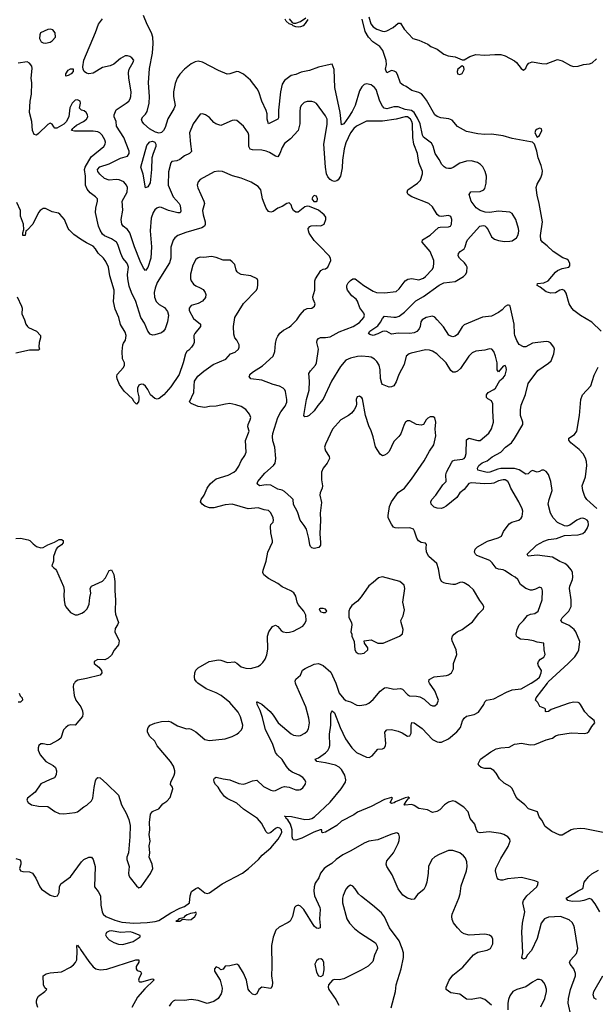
# Model space of a CAD drawing. Header units: inches. Extents: x 2057696 to 2160536, y 827480 to 1016834.
# Tile 253 of 256: x 2123523 to 2128581, y 927179 to 935824. Entities that reach past the tile are written whole.
import ezdxf

# ---------------------------------------------------------------- set-up
doc = ezdxf.new("R2010")
doc.units = ezdxf.units.IN
doc.header["$MEASUREMENT"] = 0
doc.layers.add('C1922', color=7, linetype='Continuous')
doc.layers.add('C1923', color=7, linetype='Continuous')

msp = doc.modelspace()

# ---------------------------------------------------------------- linework, layer by layer
at = {"layer": 'C1922', "color": 5}
for points, elevation in [([(2123490, 928459.5), (2123526, 928446), (2123534.4, 928430), (2123534, 928410), (2123523, 928370), (2123530, 928351.3), (2123550, 928344.9), (2123610, 928341.6), (2123634.8, 928330), (2123665.8, 928285.8), (2123701.6, 928210), (2123715.5, 928190), (2123790, 928137.8), (2123830, 928126.5), (2123855.6, 928130), (2123870, 928161), (2123873.5, 928210), (2123884.7, 928235.3), (2123970, 928298.4), (2124065.4, 928430), (2124086, 928450), (2124130, 928470.3), (2124154, 928470), (2124170.3, 928450.3), (2124187.2, 928390), (2124180.5, 928210), (2124213, 928170), (2124232.7, 928130), (2124235.6, 928050), (2124247.6, 927990), (2124257.4, 927970), (2124280.4, 927950), (2124358.2, 927918.2), (2124420.6, 927900.6), (2124527.3, 927892.7), (2124643.3, 927896.7), (2124714.7, 927905.3), (2124746.2, 927913.8), (2124850, 927982), (2124930, 928024), (2124970, 928037.3), (2125015.3, 928070), (2125021.2, 928130), (2125033.2, 928170), (2125070, 928196.3), (2125090, 928204), (2125150, 928157.6), (2125170, 928152), (2125190, 928156.5), (2125303.5, 928236.5), (2125479.8, 928330), (2125533.3, 928370), (2125621, 928450), (2125653.1, 928486.9), (2125730, 928553.4), (2125795.2, 928630), (2125818.7, 928670), (2125825.4, 928690), (2125823.2, 928710), (2125810, 928725), (2125788.4, 928730), (2125770, 928721.6), (2125730, 928688.6), (2125710, 928678), (2125701.8, 928681.8), (2125690, 928692), (2125647.7, 928770), (2125612, 928810), (2125490, 928892.5), (2125430, 928944.4), (2125345.5, 928985.5), (2125322, 929002), (2125286.6, 929050), (2125266.8, 929086.8), (2125243.6, 929110), (2125231.5, 929130), (2125230, 929151.3), (2125235.6, 929164.4), (2125250, 929173.7), (2125310, 929157.8), (2125370, 929150.3), (2125450, 929118.9), (2125487.6, 929112.4), (2125510, 929116.5), (2125570, 929142.3), (2125606.4, 929146.4), (2125664.9, 929090), (2125730, 929058.7), (2125750, 929054), (2125770, 929055.8), (2125830, 929086.4), (2125850, 929090.5), (2125890, 929085.3), (2125950, 929062.6), (2125977.7, 929062.3), (2125990, 929064.9), (2126010, 929080.5), (2126032, 929110), (2126036.2, 929130), (2126030, 929148.7), (2126011.8, 929170), (2125979.3, 929190), (2125917.4, 929217.4), (2125894.4, 929234.4), (2125867.3, 929267.3), (2125830, 929328), (2125787.2, 929367.2), (2125770.7, 929390), (2125745.2, 929470), (2125684.1, 929590), (2125657.8, 929697.8), (2125637.4, 929757.4), (2125609.8, 929810), (2125606.2, 929833.8), (2125610, 929835.5), (2125650, 929814), (2125723.6, 929750), (2125750, 929718.3), (2125794.7, 929650), (2125910, 929552.9), (2125930, 929543.2), (2125970, 929536.9), (2125990, 929539.5), (2126030, 929560.3), (2126050, 929577.1), (2126061.5, 929598.5), (2126068.9, 929650), (2126064.5, 929690), (2126037, 929790), (2125948.5, 929990), (2125946.9, 930000)], 460), ([(2124004.2, 930000), (2123997.3, 929990), (2123993.4, 929966.6), (2124003, 929890), (2124018, 929850), (2124059.3, 929790), (2124074.2, 929754.2), (2124078, 929730), (2124075.5, 929704.5), (2124010.4, 929629.6), (2123970, 929633.6), (2123950, 929627.3), (2123928, 929610), (2123908, 929590), (2123883.8, 929516.2), (2123862.8, 929497.2), (2123790, 929459.3), (2123770, 929456), (2123730, 929467), (2123710, 929464.5), (2123690.7, 929450), (2123684.4, 929430), (2123686, 929410), (2123703, 929370), (2123754, 929310), (2123816.4, 929276.4), (2123837.5, 929257.5), (2123847.3, 929230), (2123845.2, 929194.8), (2123830, 929166), (2123790, 929152.7), (2123710, 929116), (2123658.3, 929041.7), (2123590.7, 928990), (2123584.9, 928970), (2123596.3, 928950), (2123626.8, 928930), (2123690, 928918.7), (2123770, 928916.3), (2123832.7, 928872.7), (2123870, 928854), (2123910, 928850.3), (2124010, 928862), (2124030.6, 928869.4), (2124087.8, 928912.2), (2124114, 928926), (2124155.5, 928964.5), (2124165.1, 928990), (2124177.2, 929082.8), (2124190, 929142), (2124199, 929161), (2124210, 929171.3), (2124230, 929166), (2124290, 929114.9), (2124390, 929014.8), (2124418.8, 928930), (2124458.3, 928858.3), (2124482, 928802), (2124494.6, 928750), (2124490.5, 928649.5), (2124478, 928510), (2124464, 928470), (2124465.5, 928450), (2124485.7, 928390), (2124479.5, 928330), (2124483.7, 928310), (2124494.4, 928290), (2124550, 928218), (2124570, 928202), (2124590, 928211), (2124673.9, 928326.1), (2124692.6, 928370), (2124687.8, 928410), (2124660.5, 928470), (2124666, 928510), (2124660.7, 928570), (2124669, 928610), (2124662, 928670), (2124667.3, 928710), (2124663.6, 928776.4), (2124672.3, 928847.7), (2124690, 928871), (2124701.5, 928878.5), (2124746, 928894), (2124781, 928939), (2124816.3, 928963.7), (2124844.7, 928995.3), (2124869.3, 929070), (2124866, 929086), (2124849.6, 929109.6), (2124851.6, 929130), (2124881.7, 929190), (2124886.6, 929210), (2124886.3, 929230), (2124874, 929270), (2124849.6, 929310), (2124730, 929447.3), (2124709.6, 929490), (2124667.6, 929530), (2124654, 929550), (2124645.1, 929570), (2124645.1, 929590), (2124652, 929610), (2124670, 929630.4), (2124710, 929648.4), (2124770, 929662.3), (2124830, 929664.2), (2124850, 929657.6), (2124910, 929623.7), (2124970, 929602), (2124990, 929597.3), (2125010, 929600.7), (2125030, 929594.9), (2125072.2, 929570), (2125150, 929504.9), (2125190, 929494.9), (2125330, 929510.3), (2125389.2, 929530), (2125430, 929550.4), (2125450, 929564.4), (2125470.9, 929589.1), (2125480.5, 929610), (2125483, 929630), (2125464.4, 929704.4), (2125443.9, 929743.9), (2125368.4, 929830), (2125294, 929890), (2125250, 929914.4), (2125160.7, 929950), (2125089.8, 930000)], 480), ([(2128367.5, 927072.5), (2128341.4, 927190), (2128345.3, 927230), (2128363.7, 927310), (2128406, 927430), (2128407.8, 927450), (2128390.8, 927490), (2128361, 927530), (2128355.4, 927550), (2128365.4, 927570), (2128414.8, 927625.2), (2128426.6, 927670), (2128398.7, 927850), (2128391.8, 927871.8), (2128376.5, 927896.5), (2128350, 927919.7), (2128275.3, 927950), (2128170, 927945.1), (2128134.4, 927930), (2128104.7, 927890), (2128070, 927757.2), (2128021.3, 927650), (2127982, 927610), (2127970, 927584), (2127950, 927575.3), (2127940.2, 927580.2), (2127935.3, 927590), (2127945.1, 927630), (2127935.8, 927815.8), (2127940.2, 927890), (2127960.3, 927990), (2127945.1, 928070), (2127949.8, 928090.2), (2127978.9, 928130), (2128066.6, 928210), (2128077.2, 928230), (2128079, 928250), (2128050, 928263.7), (2127932.7, 928292.7), (2127810, 928279.8), (2127769.7, 928269.7), (2127750, 928268), (2127730, 928275.1), (2127718.4, 928290), (2127711.3, 928311.3), (2127704.7, 928350), (2127706.9, 928370), (2127750, 928458), (2127816.6, 928563.4), (2127833.7, 928610), (2127828.5, 928630), (2127811.9, 928650), (2127777.7, 928670), (2127750, 928679.9), (2127646.9, 928693.1), (2127570, 928685.1), (2127550, 928689.5), (2127536.2, 928710), (2127521, 928761), (2127481.2, 928810), (2127464.5, 928870), (2127427, 928910), (2127350, 928960.5), (2127330, 928966), (2127290, 928954.7), (2127257.1, 928930), (2127215, 928885), (2127189.2, 928870.8), (2127150, 928862), (2127105.7, 928885.7), (2127030, 928898.4), (2126990, 928925.6), (2126970, 928931.8), (2126906.6, 928926.6), (2126902, 928930), (2126920.2, 928959.8), (2126936.5, 928983.5), (2126948, 928990), (2126937.2, 928997.2), (2126910, 928992.7), (2126824, 928956), (2126812.8, 928947.2), (2126790, 928942), (2126778, 928950), (2126798, 928990), (2126790, 928994), (2126730, 928978), (2126610, 928915.1), (2126490, 928866.3), (2126458.8, 928841.2), (2126350, 928786.3), (2126311.1, 928748.9), (2126211, 928690), (2126185.2, 928685.2), (2126178, 928690), (2126178, 928710), (2126162, 928710), (2126108, 928690), (2126001.3, 928638.7), (2125950, 928621.1), (2125930, 928623.5), (2125923.5, 928630), (2125918.8, 928650), (2125917.1, 928710), (2125901.6, 928761.6), (2125878.6, 928798.6), (2125864.5, 928810), (2125863.1, 928823.1), (2125849, 928830), (2125911.9, 928828.1), (2126030, 928801.5), (2126070, 928803.1), (2126090, 928810.2), (2126113.8, 928826.2), (2126250, 928953.4), (2126347.8, 929070), (2126385.1, 929130), (2126389.8, 929150), (2126379, 929190), (2126350, 929239.7), (2126330, 929261.6), (2126297.5, 929277.5), (2126210, 929300.3), (2126135.3, 929310), (2126119, 929330), (2126150, 929343), (2126210, 929385.7), (2126231.9, 929408.1), (2126243.8, 929430), (2126249, 929451), (2126245, 929550), (2126256.8, 929630), (2126256.2, 929730), (2126266.5, 929753.5), (2126270, 929755.5), (2126290, 929738), (2126340.1, 929610), (2126386.4, 929510), (2126441.4, 929430), (2126481.7, 929390), (2126570, 929347.9), (2126592.7, 929347.3), (2126620, 929360), (2126670, 929419.3), (2126710, 929421.3), (2126730, 929430.5), (2126738.7, 929450), (2126739.4, 929470), (2126732.6, 929567.4), (2126750, 929588.4), (2126789.8, 929590.3), (2126850, 929577.8), (2126883.7, 929563.7), (2126930, 929534), (2126950, 929537.1), (2126961.5, 929558.6), (2126964.2, 929630), (2126970, 929652.7), (2126990, 929650.3), (2127059.6, 929599.6), (2127150, 929504.6), (2127190, 929484.2), (2127210, 929479.6), (2127230, 929481.3), (2127291.1, 929510), (2127365.4, 929570), (2127397.3, 929610), (2127413.5, 929666.5), (2127430, 929692.7), (2127450, 929708.2), (2127515.3, 929724.7), (2127555.1, 929744.9), (2127602, 929810), (2127610, 929834.8), (2127625.2, 929850), (2127690, 929862), (2127801, 929919), (2127850, 929938.8), (2127930, 929948.2), (2128017.6, 930000)], 440), ([(2126300.6, 930000), (2126305.2, 929990), (2126330, 929910.6), (2126370, 929860.3), (2126390, 929845.3), (2126430, 929834), (2126485.7, 929805.7), (2126510, 929801.3), (2126568.2, 929811.8), (2126590, 929822.4), (2126630, 929854.4), (2126691.5, 929928.5), (2126730, 929956.9), (2126750, 929960.9), (2126810, 929946.4), (2126870, 929953), (2126886.9, 929946.9), (2126930, 929898.4), (2126947.2, 929887.2), (2127010, 929885.5), (2127038.2, 929878.2), (2127078, 929858), (2127130, 929807.3), (2127150, 929798.8), (2127170, 929798.8), (2127190, 929816), (2127202, 929850), (2127169.8, 929930), (2127123.9, 930000)], 460), ([(2128650, 928688.6), (2128490, 928719.3), (2128450, 928722.7), (2128390, 928716.4), (2128370, 928709.7), (2128290, 928664.7), (2128270, 928664.2), (2128197.5, 928697.5), (2128140.7, 928740.7), (2128110, 928796.3), (2128086.1, 928826.1), (2128072, 928870), (2127994.9, 928894.9), (2127960.5, 928930), (2127899.6, 928979.6), (2127882.7, 929002.7), (2127850, 929072.3), (2127832.3, 929090), (2127779.3, 929119.3), (2127740, 929160), (2127710, 929207.8), (2127690, 929230.9), (2127659, 929250), (2127610, 929249.7), (2127576.9, 929256.9), (2127556.1, 929276.1), (2127551.6, 929290), (2127570.9, 929330), (2127664.1, 929395.9), (2127710, 929421.4), (2127750, 929431.2), (2127824, 929436), (2127870, 929463.8), (2127892.9, 929467.1), (2127930, 929470.3), (2128010, 929456.2), (2128050, 929458.6), (2128150, 929501.7), (2128204.2, 929515.8), (2128230, 929536.3), (2128256.1, 929543.9), (2128370, 929562.8), (2128490, 929556.5), (2128510, 929563.1), (2128525.3, 929574.7), (2128550, 929617.3), (2128576.2, 929650), (2128571.5, 929670), (2128530, 929703.1), (2128487.6, 929747.6), (2128452, 929812), (2128442.9, 929822.9), (2128430, 929828.6), (2128391.7, 929831.7), (2128350, 929824.3), (2128194, 929766), (2128170, 929749.8), (2128150, 929745.6), (2128142.7, 929750), (2128144, 929770), (2128136.6, 929776.6), (2128092.3, 929792.3), (2128077.2, 929830), (2128056, 929850), (2128060.5, 929870), (2128159.9, 930000)], 420), ([(2123518, 929910), (2123528, 929888), (2123544, 929870), (2123546.8, 929850), (2123530, 929833.2), (2123510, 929833.2)], 460), ([(2127670, 927172.6), (2127610, 927222.4), (2127570, 927236.2), (2127490, 927220.9), (2127450, 927225.2), (2127390, 927266.6), (2127310, 927279.5), (2127269.4, 927310), (2127269.4, 927330), (2127296.2, 927390), (2127330, 927434.9), (2127415.9, 927504.1), (2127510, 927613), (2127550, 927635.5), (2127630, 927653.4), (2127659.3, 927670), (2127679.5, 927710), (2127680.7, 927750), (2127671.2, 927771.2), (2127650, 927786), (2127610, 927794.5), (2127472.8, 927787.2), (2127430, 927796.9), (2127409.4, 927810), (2127369.3, 927850), (2127335.4, 927895.4), (2127322.2, 927922.2), (2127319.1, 927950), (2127323.1, 927970), (2127381.1, 928110), (2127392.6, 928150), (2127402.2, 928217.8), (2127449.5, 928350), (2127454.5, 928390), (2127452.3, 928430), (2127441.2, 928461.2), (2127423.9, 928483.9), (2127390, 928509.4), (2127330, 928529.4), (2127290, 928529.4), (2127210, 928495.6), (2127170, 928473.3), (2127145.7, 928450), (2127116.5, 928390), (2127112.9, 928330), (2127099.6, 928250), (2127090, 928217.2), (2127072.9, 928187.1), (2127018, 928142), (2126990, 928102.7), (2126970, 928099.6), (2126930, 928109.6), (2126890, 928138.4), (2126850, 928192.3), (2126797, 928317), (2126747.8, 928390), (2126742, 928410), (2126750, 928438), (2126806.6, 928510), (2126849.7, 928590), (2126857.7, 928617.7), (2126859.7, 928650), (2126853.9, 928673.9), (2126841.7, 928681.7), (2126830, 928683.5), (2126784.4, 928670), (2126670, 928621.7), (2126591.1, 928611.1), (2126550, 928593.7), (2126433.8, 928526.2), (2126361.6, 928490), (2126305, 928450), (2126265.5, 928414.5), (2126221.5, 928390), (2126198.3, 928370), (2126165.5, 928330), (2126151.7, 928290), (2126118.3, 928241.7), (2126109.5, 928210.5), (2126106.6, 928173.4), (2126114.1, 928130), (2126160.2, 928030), (2126164.6, 928010), (2126157.7, 927930), (2126164.2, 927870), (2126162, 927850), (2126150, 927843), (2126130, 927847.1), (2126110, 927866), (2126020.5, 928010), (2125990, 928039.5), (2125970, 928049.3), (2125950, 928041.2), (2125938.8, 928030), (2125920.3, 927950), (2125899.3, 927910), (2125883.2, 927896.8), (2125803.4, 927856.6), (2125772.7, 927830), (2125750, 927768.7), (2125735.8, 927695.8), (2125738.9, 927510), (2125734.6, 927430), (2125743.7, 927370), (2125741.4, 927338.6), (2125730, 927319), (2125650, 927329.5), (2125624, 927310), (2125606, 927270), (2125590, 927260.9), (2125570, 927266.6), (2125544.5, 927290), (2125531.2, 927311.2), (2125515.1, 927390), (2125490, 927452.3), (2125450, 927520.9), (2125430, 927532.3), (2125370, 927516), (2125330, 927512.7), (2125310, 927488), (2125290, 927482), (2125275.5, 927495.5), (2125250, 927508.7), (2125236, 927490), (2125234.8, 927470), (2125284.9, 927390), (2125301.4, 927321.4), (2125300.5, 927290), (2125294.9, 927270), (2125267.3, 927230), (2125230, 927203.7), (2125170, 927185.6), (2125091.9, 927211.9), (2125030, 927222), (2124970, 927211.1), (2124890, 927215.4), (2124872.7, 927207.2), (2124853, 927190), (2124838, 927162)], 460), ([(2128621.4, 927990), (2128580.9, 928060.9), (2128550, 928099), (2128530, 928109.3), (2128481, 928090), (2128450, 928083.8), (2128377.4, 928082.6), (2128338, 928090), (2128326, 928110), (2128430, 928175.3), (2128470, 928194.8), (2128475.6, 928204.4), (2128482, 928250), (2128521.5, 928298.5), (2128550, 928325.7), (2128610, 928355.4)], 420), ([(2126788.3, 927148.3), (2126826, 927290), (2126832, 927350), (2126876.2, 927490), (2126897, 927590), (2126895.1, 927630), (2126884.5, 927670), (2126857.1, 927737.1), (2126773.3, 927850), (2126727.2, 927947.2), (2126702.3, 927982.2), (2126623.7, 928050), (2126525.6, 928125.6), (2126499.3, 928150), (2126470, 928194), (2126450, 928215.3), (2126430, 928224), (2126406, 928210), (2126390, 928188.7), (2126366.2, 928133.8), (2126360.5, 928110), (2126360.5, 928070), (2126398, 927930), (2126420.5, 927890), (2126465.7, 927845.7), (2126510, 927810.4), (2126650, 927719.3), (2126664.9, 927690), (2126665.7, 927670), (2126640.4, 927610), (2126625.5, 927554.5), (2126586.1, 927513.9), (2126522.5, 927477.5), (2126370, 927402.9), (2126330, 927393.6), (2126290, 927397.2), (2126272, 927390), (2126236, 927350), (2126234.8, 927330), (2126240.7, 927310), (2126299.9, 927219.9), (2126326, 927170)], 480), ([(2123682.8, 927150), (2123671.3, 927188.7), (2123671.3, 927208.7), (2123677, 927230), (2123689.7, 927250.3), (2123744, 927290), (2123762, 927310), (2123744.8, 927324.8), (2123733.6, 927350), (2123729.7, 927430), (2123754.5, 927445.5), (2123790, 927454.7), (2123890, 927463.8), (2123970, 927505.3), (2123995, 927525), (2124013.9, 927546.1), (2124024.3, 927570), (2124028.8, 927648.8), (2124024.5, 927690), (2124030, 927697.3), (2124041.7, 927681.7), (2124050, 927678), (2124058.9, 927658.9), (2124130, 927555.3), (2124168.5, 927508.5), (2124191, 927491), (2124230, 927481.9), (2124290, 927486.1), (2124544, 927570), (2124570.3, 927570.4), (2124570.7, 927550), (2124547.3, 927510), (2124546, 927490), (2124556, 927476), (2124586, 927466), (2124594.8, 927450), (2124574, 927410), (2124566.8, 927390), (2124570, 927382), (2124576.9, 927376.9), (2124595.3, 927375.3), (2124690, 927402.8), (2124699.1, 927399.1), (2124702.8, 927390), (2124624.1, 927315.9), (2124559.5, 927240.5), (2124508.5, 927150)], 440), ([(2128102, 927158), (2128137.4, 927230), (2128152.8, 927290), (2128152.2, 927312.2), (2128140.5, 927350), (2128129.6, 927370), (2128110, 927391.6), (2128090, 927398), (2128070, 927395.4), (2128030, 927373.7), (2127970, 927331.9), (2127890.2, 927309.8), (2127854.9, 927290), (2127830, 927252.3), (2127819, 927221), (2127812.4, 927190), (2127811.3, 927130)], 460), ([(2128590, 927219.7), (2128570, 927232.7), (2128562.8, 927262.8), (2128568.8, 927290), (2128645.7, 927430)], 420)]:
    msp.add_lwpolyline(points, dxfattribs=dict(at, elevation=elevation))
for points, elevation in [([(2125070, 927988), (2125059.1, 927980.9), (2125024.7, 927975.3), (2124995.5, 927964.5), (2124971.3, 927950), (2124962, 927938), (2124922, 927930), (2124918, 927922), (2124894, 927910), (2124930, 927908.8), (2124953.2, 927926.8), (2125010, 927921.1), (2125030, 927924), (2125062, 927950), (2125076.5, 927976.5)], 460), ([(2124330, 927822.6), (2124310, 927821.3), (2124284.9, 927810), (2124278, 927790), (2124285.5, 927770), (2124310, 927746), (2124350, 927721.6), (2124390, 927706), (2124430, 927704.4), (2124521.2, 927730), (2124582, 927770), (2124582, 927782), (2124515.3, 927810), (2124493.9, 927813.9), (2124410, 927808.6)], 460), ([(2126170, 927579.3), (2126150, 927575.1), (2126130, 927561.2), (2126116.3, 927530), (2126130, 927462), (2126147.9, 927427.9), (2126170, 927422), (2126190, 927434), (2126198, 927482), (2126194.5, 927550), (2126184, 927570)], 480)]:
    msp.add_lwpolyline(points, close=True, dxfattribs=dict(at, elevation=elevation))
at = {"layer": 'C1923', "color": 5}
for points, elevation in [([(2128159.9, 930000), (2128167.6, 930010), (2128341.5, 930170), (2128400.6, 930230), (2128427.9, 930270), (2128435.1, 930290), (2128444.2, 930364.2), (2128409.8, 930450), (2128394, 930470), (2128350, 930504), (2128292.3, 930530), (2128278.7, 930550), (2128290, 930572), (2128348.7, 930631.3), (2128367.4, 930672.6), (2128369.8, 930730), (2128353.5, 930830), (2128356.8, 930850), (2128381.8, 930910), (2128384.5, 930930), (2128380.3, 930970), (2128371.2, 930991.2), (2128340.5, 931030), (2128313.3, 931050), (2128270, 931068.2), (2128204.5, 931104.5), (2128070, 931123.2), (2127990, 931113.2), (2127980.7, 931130), (2128063.5, 931210), (2128130, 931246.3), (2128170, 931259), (2128241.2, 931270), (2128310, 931294.9), (2128430, 931302.4), (2128470, 931312.6), (2128491, 931329), (2128510, 931356.5), (2128520.2, 931390), (2128516.7, 931416.7), (2128510, 931429.7), (2128490, 931441.8), (2128470, 931447.6), (2128450, 931445.1), (2128418.4, 931430), (2128355.6, 931384.4), (2128330, 931376.9), (2128310, 931380.5), (2128250, 931409.7), (2128210, 931449.7), (2128185.9, 931490), (2128167.7, 931570), (2128174.1, 931610), (2128202, 931690), (2128188.9, 931768.9), (2128170, 931832), (2128150, 931857), (2128130, 931869.5), (2128110, 931869.5), (2128090, 931857), (2128070, 931852), (2128030, 931865.6), (2128010, 931857.4), (2127990, 931837), (2127970, 931835.1), (2127911.9, 931871.9), (2127870, 931882.5), (2127750, 931882.9), (2127723.2, 931876.8), (2127655.2, 931850), (2127630, 931847.2), (2127547.6, 931870), (2127544.9, 931884.9), (2127558.7, 931910), (2127585.7, 931934.3), (2127630, 931950.2), (2127675.6, 931984.4), (2127750, 932026.1), (2127790.7, 932069.3), (2127843.2, 932110), (2127870, 932146.2), (2127945.1, 932270), (2127944.5, 932290), (2127924.4, 932350), (2127922.5, 932397.5), (2127930, 932438.8), (2127966.2, 932533.8), (2127990, 932628.4), (2128076.4, 932743.6), (2128170, 932808.9), (2128192.3, 932830), (2128217.3, 932890), (2128222.3, 932930), (2128216.9, 932950), (2128186.3, 932986.3), (2128170, 932995.4), (2128150, 932998.5), (2128030, 932985), (2127970, 932952.3), (2127950, 932951.4), (2127911, 932971), (2127890, 933006.3), (2127875, 933050), (2127869.8, 933070), (2127867.2, 933150), (2127832.8, 933310), (2127830, 933316), (2127818, 933318), (2127810, 933318.4), (2127790, 933305.6), (2127762.5, 933277.5), (2127730, 933253.5), (2127670, 933221.6), (2127590, 933213.1), (2127430, 933146), (2127410, 933126.6), (2127370, 933059.3), (2127350, 933044.7), (2127330, 933039.5), (2127310, 933044.2), (2127294.9, 933054.9), (2127245.9, 933125.9), (2127191.4, 933190), (2127170, 933211.9), (2127150, 933219.9), (2127094, 933210), (2127059.4, 933190), (2127048.1, 933170), (2127041.6, 933130), (2127033.5, 933110), (2127012.4, 933087.6), (2126990, 933075), (2126950.1, 933069.9), (2126850, 933070.6), (2126790, 933063.5), (2126750, 933087.2), (2126730, 933089.8), (2126710, 933086.4), (2126670, 933066), (2126630, 933052.6), (2126599.1, 933059.1), (2126587.6, 933070), (2126600.5, 933090), (2126670, 933137.4), (2126692.6, 933167.4), (2126710, 933201.6), (2126730, 933221.3), (2126810, 933212.7), (2126830, 933213.4), (2126858.2, 933221.8), (2126905.3, 933254.7), (2127005.3, 933354.7), (2127070, 933393.4), (2127210, 933494.3), (2127250, 933513.8), (2127350, 933526.1), (2127424, 933570), (2127443.1, 933590), (2127451.2, 933610), (2127455.1, 933650), (2127447.3, 933670), (2127432.4, 933690), (2127388.3, 933730), (2127376.9, 933750), (2127377.4, 933770), (2127393.6, 933790), (2127427.3, 933812.8), (2127438.7, 933830), (2127448.3, 933870), (2127458.3, 933890), (2127565.1, 934010), (2127596.2, 934016.2), (2127610, 934012.7), (2127622.7, 934002.8), (2127639.9, 933979.9), (2127670, 933917.1), (2127696.3, 933896.3), (2127730, 933884.5), (2127783.3, 933876.7), (2127830, 933878.7), (2127850, 933883.7), (2127887.3, 933910), (2127900.5, 933930), (2127906.6, 933950), (2127909.7, 933970), (2127906.6, 933990), (2127881.1, 934070), (2127850, 934122), (2127830, 934134), (2127730, 934143.8), (2127650, 934131.9), (2127613, 934133), (2127570, 934148.4), (2127533.5, 934173.5), (2127489.8, 934230), (2127471.8, 934290), (2127487.5, 934312.5), (2127570, 934316.9), (2127602, 934330), (2127610, 934340.7), (2127622, 934390), (2127624, 934450), (2127614.3, 934490), (2127591.5, 934531.5), (2127572.2, 934552.2), (2127544.5, 934570), (2127490, 934585.6), (2127450, 934581), (2127390, 934565.6), (2127332.5, 934527.5), (2127310, 934518.9), (2127290, 934517.1), (2127270, 934521.6), (2127252.7, 934532.7), (2127233.5, 934553.5), (2127210, 934597.2), (2127172.9, 934650), (2127154.9, 934714.9), (2127141.2, 934741.2), (2127070, 934792), (2127061.5, 934810), (2127041.8, 934910), (2127019.8, 934959.8), (2126989.4, 935009.4), (2126965.4, 935025.4), (2126910, 935036.9), (2126850, 935059.8), (2126810, 935059.3), (2126750, 935042.7), (2126726.9, 935046.9), (2126710, 935063.7), (2126687.8, 935110), (2126654.5, 935210), (2126639.8, 935230), (2126610, 935250.9), (2126570, 935261.7), (2126550, 935254.3), (2126530, 935235.1), (2126510, 935198.4), (2126470.1, 935070), (2126443.2, 935016.8), (2126413.1, 934966.9), (2126370, 934908.8), (2126350, 934902), (2126340.4, 935010), (2126293.2, 935230), (2126286.4, 935386.4), (2126270, 935432.7), (2126250, 935431.8), (2126150, 935406.9), (2126070, 935378.8), (2125995.2, 935364.8), (2125950, 935344), (2125910, 935332.8), (2125850, 935289.8), (2125830, 935257.6), (2125814.7, 935190), (2125796, 935030), (2125796.7, 934963.3), (2125790, 934949.8), (2125710, 934909.4), (2125698.7, 934950), (2125696.7, 934996.7), (2125690, 935027), (2125649.8, 935109.8), (2125625, 935190), (2125610, 935216.8), (2125550, 935292.8), (2125490, 935346.9), (2125450, 935366.9), (2125430, 935368.3), (2125370, 935347.8), (2125346.7, 935346.7), (2125270, 935376.9), (2125130, 935451.3), (2125090, 935458.9), (2125064.7, 935455.3), (2125030, 935436.9), (2124970, 935390.8), (2124930, 935345.1), (2124907.1, 935310), (2124890, 935265.1), (2124876, 935190), (2124875.6, 935150), (2124888.4, 935070), (2124878.3, 935041.7), (2124825.6, 934954.4), (2124801.5, 934878.5), (2124787.8, 934852.2), (2124770, 934834.8), (2124750, 934828.4), (2124716.1, 934836.1), (2124664.4, 934864.4), (2124615, 934910), (2124600.7, 934930), (2124594.2, 934950), (2124604, 934970), (2124630, 934996), (2124643, 935017), (2124661.2, 935090), (2124663.7, 935150), (2124654, 935270), (2124664.1, 935395.9), (2124690.4, 935530), (2124696.3, 935616.3), (2124691.8, 935671.8), (2124680.7, 935710), (2124642, 935782), (2124610, 935862)], 420), ([(2128017.6, 930000), (2128068.4, 930030), (2128089.8, 930050), (2128106, 930090), (2128107, 930110), (2128082.9, 930150), (2128077, 930170), (2128080.9, 930190), (2128099, 930210), (2128130, 930227.7), (2128140.5, 930250), (2128130.8, 930290), (2128129.2, 930349.2), (2128070, 930358), (2128038, 930370), (2127990, 930379.6), (2127924.2, 930384.2), (2127898.7, 930398.7), (2127889.5, 930410), (2127885.6, 930430), (2127893.7, 930470), (2127910.9, 930510), (2127951, 930549), (2127986.2, 930593.8), (2128010, 930605), (2128050.7, 930609.3), (2128077.6, 930630), (2128114.5, 930730), (2128117, 930810), (2128111.9, 930831.9), (2128090, 930842.7), (2128055.2, 930824.7), (2128024.8, 930815.2), (2128010, 930815.1), (2127970, 930829.7), (2127923.8, 930863.8), (2127900.5, 930910), (2127876.2, 930930), (2127845.8, 930945.8), (2127790, 930985.3), (2127770, 930993.8), (2127730, 930999.7), (2127710, 931009.7), (2127675.8, 931055.8), (2127654.9, 931074.9), (2127540.5, 931120.5), (2127528.2, 931130), (2127520.4, 931150), (2127525.5, 931174.5), (2127545.8, 931194.2), (2127634.5, 931245.5), (2127726, 931274), (2127757.2, 931290), (2127773.2, 931330), (2127823, 931397), (2127847.8, 931412.2), (2127910, 931430.7), (2127930, 931446), (2127938, 931462), (2127944.5, 931510), (2127937, 931530), (2127909.7, 931590), (2127839.1, 931710), (2127825.4, 931750), (2127812.8, 931770), (2127790, 931783.1), (2127770, 931785.3), (2127730, 931774.8), (2127690, 931755), (2127668.7, 931751.3), (2127610, 931748.7), (2127490, 931756.5), (2127470, 931750.8), (2127430, 931697.7), (2127390, 931669.5), (2127363.5, 931630), (2127270, 931553.7), (2127250, 931539.8), (2127230, 931533), (2127190, 931534.6), (2127164.6, 931544.6), (2127139.7, 931570), (2127134.7, 931590), (2127144.2, 931610), (2127178.5, 931650), (2127240.5, 931739.5), (2127270.9, 931769.1), (2127267.9, 931827.9), (2127272.5, 931850), (2127320.7, 931939.3), (2127330, 931950.2), (2127343.7, 931956.3), (2127413.5, 931966.5), (2127428.1, 931971.9), (2127437.4, 931982.5), (2127446.3, 932013.7), (2127450, 932134), (2127470, 932148.7), (2127550, 932127.9), (2127570, 932130.4), (2127645.5, 932194.5), (2127667.8, 932232.2), (2127687.4, 932290), (2127679.8, 932390), (2127681, 932450), (2127670, 932476.2), (2127635.6, 932495.6), (2127626, 932506), (2127624.5, 932530), (2127639.5, 932550), (2127690, 932576.5), (2127703.5, 932590), (2127743.3, 932656.7), (2127770, 932679.1), (2127790, 932704), (2127799.1, 932750), (2127798, 932770), (2127790, 932789.2), (2127770, 932782), (2127730, 932732.7), (2127719.6, 932750), (2127717.5, 932810), (2127704.7, 932870), (2127690, 932909.7), (2127672, 932932), (2127650, 932934.5), (2127610, 932921.1), (2127530, 932913.5), (2127499.7, 932900.3), (2127468.7, 932870), (2127397.8, 932762.2), (2127370, 932736.8), (2127350, 932728.3), (2127330, 932729.8), (2127310, 932745.1), (2127270, 932812.6), (2127187.1, 932890), (2127150, 932915), (2127123.8, 932923.8), (2127090, 932926.2), (2126962.6, 932897.4), (2126944.4, 932890), (2126920.3, 932870), (2126902.3, 932797.7), (2126854.9, 932710), (2126830, 932645.2), (2126810.4, 932610), (2126790, 932599.6), (2126770, 932597), (2126710, 932622), (2126705.1, 932630), (2126693.9, 932673.9), (2126689.8, 932750), (2126682, 932790), (2126662.3, 932822.3), (2126642, 932842), (2126610, 932859.7), (2126590, 932864.7), (2126530, 932868.7), (2126490, 932867.7), (2126430, 932852.7), (2126390, 932833.8), (2126341.3, 932778.7), (2126262.8, 932650), (2126190, 932492), (2126142, 932438), (2126110, 932389.4), (2126066.8, 932350), (2126050, 932340.7), (2126030, 932338.4), (2126018.4, 932350), (2126042.5, 932490), (2126065.7, 932570), (2126069.1, 932649.1), (2126063.5, 932716.5), (2126077.8, 932742.2), (2126122, 932790), (2126131.2, 932811.2), (2126147.7, 932930), (2126134, 932990), (2126136.9, 933010), (2126150, 933026), (2126167.5, 933032.5), (2126210, 933032.4), (2126250, 933040.2), (2126330, 933082.9), (2126453.3, 933130), (2126510, 933165.2), (2126547.3, 933210), (2126552.1, 933230), (2126546.1, 933246.1), (2126512.9, 933292.9), (2126490, 933354), (2126478.9, 933370), (2126440.5, 933400.5), (2126403.5, 933450), (2126397.3, 933470), (2126398, 933490), (2126410, 933514.4), (2126430, 933535.5), (2126450, 933548), (2126470, 933548), (2126546.4, 933490), (2126630, 933440.8), (2126658, 933430), (2126730, 933424.4), (2126830, 933437.8), (2126858.7, 933461.3), (2126909.8, 933530.1), (2126933.9, 933546.1), (2126970, 933552.9), (2127030, 933541.3), (2127070, 933553.4), (2127090, 933568.1), (2127147.4, 933630), (2127159.1, 933650), (2127163.5, 933690), (2127161.7, 933710), (2127130.9, 933790), (2127060.5, 933870), (2127062, 933890), (2127130, 933931.7), (2127201.7, 933998.3), (2127216.9, 934003.1), (2127290, 934004.6), (2127307.9, 934012.1), (2127318.7, 934030), (2127321.6, 934070), (2127310, 934095.1), (2127290, 934104.5), (2127230, 934097), (2127210, 934099.3), (2127190, 934113.2), (2127150, 934181.2), (2127119.3, 934210), (2126967.5, 934267.5), (2126935.1, 934290), (2126930, 934302), (2126927.6, 934310), (2126934.5, 934330), (2127019.5, 934390), (2127044.4, 934415.6), (2127063.5, 934470), (2127062, 934490), (2127030.6, 934570), (2127017.8, 934650), (2126985, 934730), (2126977.5, 934790), (2126973.3, 934910), (2126969.4, 934930), (2126958.5, 934950), (2126931.6, 934970), (2126910, 934971.9), (2126830, 934949.5), (2126710, 934934.5), (2126570, 934932.2), (2126483.9, 934890), (2126459.6, 934870), (2126429, 934830), (2126390, 934742), (2126375.3, 934690), (2126360.1, 934590), (2126355.5, 934524.5), (2126340.7, 934450), (2126321.8, 934418.2), (2126310, 934408.5), (2126290, 934402.8), (2126270, 934408.9), (2126250, 934422), (2126230, 934445.6), (2126219.6, 934470), (2126209.2, 934530), (2126196.1, 934730), (2126224.1, 934904.1), (2126224.1, 934950), (2126210, 934979.7), (2126130, 935089.2), (2126110, 935100.9), (2126090, 935106), (2126050, 935107), (2126023.4, 935096.6), (2125995.5, 935070), (2125986.4, 935050), (2125983.4, 935016.6), (2125986, 934910), (2125970.4, 934850), (2125902, 934778), (2125850, 934736.2), (2125830, 934700.9), (2125810, 934649.3), (2125790, 934620.7), (2125770, 934626.9), (2125718.2, 934658.2), (2125690, 934668.3), (2125650, 934678), (2125570, 934680.3), (2125547.5, 934687.5), (2125537.3, 934710), (2125536.8, 934810), (2125530.8, 934830.8), (2125489.6, 934890), (2125430, 934939.5), (2125410, 934942.9), (2125390, 934939.6), (2125290, 934894.5), (2125245.2, 934910), (2125230, 934920.9), (2125190, 934965.1), (2125156, 934990), (2125130, 934998.4), (2125110, 934995.1), (2125047.6, 934910), (2125016.5, 934830), (2125023.2, 934730), (2125033, 934667), (2125015.5, 934650), (2124972.4, 934630), (2124930, 934595.8), (2124904.8, 934584.8), (2124859.6, 934580.4), (2124850, 934568), (2124830.3, 934489.7), (2124826.7, 934370), (2124870.8, 934270), (2124924.1, 934210), (2124933.1, 934193.1), (2124938.3, 934141.7), (2124932.4, 934127.6), (2124912.3, 934127.7), (2124829.9, 934149.9), (2124770, 934175.4), (2124750, 934178), (2124727.6, 934170), (2124710, 934153.5), (2124694.7, 934130), (2124677.2, 934082.8), (2124669.6, 933970), (2124680.4, 933830), (2124674.5, 933730), (2124650, 933647), (2124630, 933620.9), (2124610, 933643.7), (2124583.1, 933703.1), (2124531.6, 933830), (2124490, 933953.7), (2124470, 933982.4), (2124432.6, 934010), (2124419.8, 934030), (2124416.2, 934070), (2124429.1, 934150.9), (2124425, 934230), (2124467, 934310), (2124471.3, 934350), (2124463.1, 934370), (2124439, 934399), (2124397.6, 934417.6), (2124370, 934421.5), (2124310, 934415), (2124269.5, 934429.5), (2124228.1, 934468.1), (2124211.2, 934490), (2124206.4, 934510), (2124227.7, 934532.3), (2124310, 934559.3), (2124410, 934608.9), (2124470, 934626.5), (2124486.4, 934650), (2124485.6, 934670), (2124437.8, 934790), (2124374, 934890), (2124369.8, 934930), (2124354.5, 934970), (2124354.5, 934990), (2124370, 935032.8), (2124458.9, 935090), (2124481.1, 935110), (2124494.5, 935130), (2124500.3, 935150), (2124502.2, 935190), (2124482, 935310), (2124479.6, 935360.4), (2124485.1, 935390), (2124520.7, 935450), (2124526.6, 935470), (2124509.3, 935490), (2124490, 935499.7), (2124470, 935507.8), (2124450, 935506.6), (2124410, 935483.1), (2124350, 935432.4), (2124319.6, 935420.4), (2124250, 935403.7), (2124170, 935355.4), (2124130, 935349.9), (2124110, 935355.4), (2124089.3, 935369.3), (2124079.8, 935390), (2124077.4, 935410), (2124086.3, 935470), (2124190, 935712), (2124214.5, 935785.5), (2124250, 935831.4)], 440), ([(2126054.8, 935825.2), (2126033, 935790), (2126012.6, 935770), (2125990, 935760.2), (2125970, 935757.3), (2125950, 935760.8), (2125925.1, 935770), (2125918.8, 935778.8), (2125890, 935786.9), (2125864.1, 935810), (2125854.5, 935830)], 380), ([(2125890, 935830.3), (2125918.3, 935798.3), (2125930, 935793.1), (2125950, 935793.6), (2125990.7, 935809.3), (2126038.2, 935841.8)], 380), ([(2128633, 933090), (2128550, 933168.2), (2128450, 933228), (2128393.2, 933270), (2128373.3, 933290), (2128351.4, 933330), (2128323.8, 933423.8), (2128310, 933446.2), (2128290, 933455.9), (2128270, 933449.8), (2128230, 933425.3), (2128190, 933423.5), (2128150, 933434.7), (2128096.1, 933476.1), (2128069.7, 933490), (2128072.9, 933507.1), (2128130, 933512.5), (2128167.4, 933532.6), (2128230, 933607.2), (2128250, 933622.6), (2128290, 933638.5), (2128349.6, 933650.4), (2128356.6, 933663.4), (2128357.8, 933682.2), (2128344.7, 933710), (2128330, 933721), (2128294.2, 933734.2), (2128210, 933788.9), (2128157.7, 933837.7), (2128115.4, 933870), (2128101.6, 933890), (2128100.2, 933930), (2128116, 934050), (2128088.5, 934210), (2128070, 934282), (2128062.6, 934350), (2128070, 934378.6), (2128103.1, 934436.9), (2128114.1, 934470), (2128116.5, 934496.5), (2128104.8, 934544.8), (2128078.7, 934610), (2128065.6, 934670), (2128045.6, 934730), (2128027.9, 934747.9), (2128012.5, 934752.5), (2127850, 934781.7), (2127770, 934805.6), (2127670, 934818.3), (2127610, 934816.8), (2127550, 934822.4), (2127450, 934841.5), (2127370, 934886.9), (2127321.7, 934941.7), (2127293.2, 934953.2), (2127222.9, 934962.9), (2127190, 934974), (2127169.8, 934990), (2127097, 935117), (2127072.6, 935152.6), (2127052.8, 935172.8), (2127030, 935185), (2126970, 935203.7), (2126918.6, 935238.6), (2126891.9, 935250), (2126870, 935268.1), (2126844.2, 935344.2), (2126830, 935362.2), (2126813.4, 935373.4), (2126790, 935376.9), (2126750, 935358.4), (2126737.7, 935390), (2126746.2, 935430), (2126744.6, 935464.6), (2126714.3, 935554.3), (2126687.7, 935587.7), (2126627.5, 935630), (2126587.3, 935670), (2126559.8, 935719.8), (2126531.1, 935830)], 380), ([(2126590, 935850.4), (2126608.6, 935788.6), (2126630, 935760.9), (2126662, 935742), (2126710, 935724.2), (2126730, 935721.1), (2126750, 935725.3), (2126805.3, 935754.7), (2126850, 935793.4), (2126870, 935794), (2126900.4, 935740.4), (2126979, 935659), (2127030, 935644), (2127110, 935610.6), (2127136, 935590), (2127190, 935564.9), (2127250, 935522), (2127288.1, 935508.1), (2127350, 935499.1), (2127410, 935471), (2127430, 935470.8), (2127478.2, 935501.8), (2127530, 935519.1), (2127610, 935512.8), (2127699.3, 935519.3), (2127750, 935517.1), (2127790, 935505.5), (2127870, 935462), (2127888.5, 935448.5), (2127930, 935396), (2127950, 935381), (2127970, 935398), (2127978.3, 935421.7), (2127996.3, 935443.7), (2128026.3, 935453.7), (2128110, 935438.3), (2128150, 935437), (2128250, 935473.4), (2128290, 935463.8), (2128362.2, 935422.2), (2128390, 935414.4), (2128430, 935416.3), (2128477.2, 935430), (2128530, 935436), (2128553.9, 935446.1), (2128590, 935480.2)], 380), ([(2127123.9, 930000), (2127117.4, 930010), (2127120.9, 930030), (2127164.4, 930055.6), (2127273.7, 930066.3), (2127290, 930070.6), (2127317.2, 930090), (2127334.8, 930125.2), (2127335.1, 930170), (2127362.7, 930250), (2127359.3, 930290), (2127322.7, 930370), (2127320.9, 930390), (2127327, 930410), (2127340.9, 930430), (2127366, 930450), (2127410, 930470.3), (2127502.4, 930537.6), (2127558, 930610), (2127599.3, 930650), (2127602.7, 930670), (2127593.2, 930690), (2127565.6, 930725.6), (2127510, 930817), (2127471.9, 930851.9), (2127430, 930878.7), (2127410, 930886.3), (2127390, 930883), (2127350, 930864.7), (2127330, 930864.2), (2127270, 930873.6), (2127250, 930879.6), (2127230, 930892.3), (2127218.2, 930918.2), (2127203.5, 931003.5), (2127189.7, 931049.7), (2127116.9, 931110), (2127097.7, 931150), (2127093.6, 931186.4), (2127097.2, 931217.2), (2127088.9, 931228.9), (2127050, 931232.7), (2127027, 931247), (2127011.6, 931271.6), (2126993, 931333), (2126982.7, 931350), (2126950, 931363), (2126850, 931358.8), (2126822.2, 931362.2), (2126809.1, 931369.1), (2126790, 931395.8), (2126761.8, 931450), (2126759.8, 931470), (2126773.8, 931550), (2126789.1, 931590.9), (2126848, 931672.1), (2126902.9, 931710), (2126967, 931790), (2127077.6, 931950), (2127124.6, 932035.4), (2127162.9, 932090), (2127180.5, 932170), (2127175.1, 932230), (2127178.4, 932290), (2127170, 932328.7), (2127156.5, 932336.5), (2127130, 932337.2), (2127110, 932325.2), (2127094.8, 932310), (2127070.8, 932270), (2127050, 932262.7), (2127010, 932269.5), (2126950, 932300.7), (2126930, 932300.7), (2126914, 932290), (2126902.4, 932270), (2126872, 932187.9), (2126855.9, 932164.1), (2126810, 932120.5), (2126770, 932032.3), (2126750, 932012), (2126730, 931999.5), (2126710, 931995.1), (2126690, 932009.2), (2126650, 932073.2), (2126630, 932162.7), (2126612.9, 932212.9), (2126590, 932257.2), (2126561.7, 932350), (2126534.5, 932494.5), (2126530, 932504), (2126510, 932517.2), (2126488, 932512), (2126480.7, 932490), (2126483.8, 932450), (2126480.5, 932430), (2126461.1, 932398.9), (2126438, 932370), (2126413, 932350), (2126346.4, 932310), (2126273, 932230), (2126210, 932096), (2126202.3, 932070), (2126210, 932039.1), (2126242, 931990), (2126246.7, 931970), (2126224.9, 931930), (2126190, 931887), (2126174.3, 931850), (2126175.8, 931784.2), (2126182.8, 931730), (2126179.6, 931710), (2126162.7, 931670), (2126160.3, 931650), (2126176.2, 931583.8), (2126162, 931490), (2126166.3, 931430), (2126161.5, 931310), (2126167.7, 931232.3), (2126166, 931210), (2126150.4, 931189.6), (2126110, 931180.9), (2126090, 931186.6), (2126078.4, 931198.4), (2126071.8, 931211.8), (2126065.1, 931270), (2126042, 931350), (2126023.3, 931383.3), (2125986.3, 931430), (2125962.9, 931502.9), (2125930, 931568.7), (2125926.6, 931610), (2125907.6, 931630), (2125850, 931680.4), (2125830, 931691.8), (2125790, 931701.5), (2125730, 931735.7), (2125690, 931741.4), (2125630, 931731), (2125608.9, 931750), (2125616.1, 931770), (2125676.5, 931843.5), (2125752, 931910), (2125767.8, 931930), (2125772.8, 931970), (2125765.7, 932070), (2125746.7, 932126.7), (2125744.6, 932164.6), (2125748.3, 932190), (2125791.8, 932330), (2125818.5, 932381.5), (2125855.6, 932430), (2125870, 932466.8), (2125870.8, 932490), (2125859.5, 932559.5), (2125853.7, 932573.7), (2125837, 932590), (2125805.3, 932605.3), (2125750, 932620.8), (2125650, 932660.4), (2125555.3, 932670), (2125540.9, 932690), (2125544.1, 932704.1), (2125545.6, 932710), (2125569.6, 932730), (2125656.3, 932783.7), (2125751.1, 932870), (2125766.2, 932910), (2125770, 932982), (2125779.4, 933020.6), (2125790, 933046.8), (2125809.7, 933070.3), (2125841.5, 933098.6), (2125890, 933123), (2125910, 933138), (2125959.6, 933190), (2125987.3, 933232.8), (2126024.6, 933275.4), (2126050, 933288.2), (2126089.4, 933290.6), (2126113.2, 933310), (2126118, 933330), (2126101.2, 933370), (2126099.5, 933390), (2126116.4, 933450), (2126116.9, 933530), (2126122, 933550), (2126170, 933622), (2126190, 933633.4), (2126210, 933637.3), (2126230, 933651), (2126258.3, 933710), (2126254.5, 933730), (2126241, 933750), (2126158.9, 933838.9), (2126110, 933884.7), (2126067.8, 933950), (2126059.6, 933970), (2126059.3, 933990), (2126071.9, 934008.1), (2126085.1, 934014.9), (2126130, 934018), (2126170, 934014), (2126199, 934030), (2126213.2, 934070), (2126212.7, 934090), (2126199.3, 934110), (2126150, 934152.3), (2126070, 934183.7), (2126050, 934186.6), (2126030, 934180.9), (2125970, 934132.7), (2125950, 934133.2), (2125929.5, 934149.5), (2125917.2, 934170), (2125910, 934198), (2125890, 934215.3), (2125870, 934209), (2125830, 934182.7), (2125790.6, 934169.4), (2125750, 934139.3), (2125730, 934133.2), (2125710, 934139), (2125690, 934169), (2125670, 934214), (2125657.6, 934250), (2125641.1, 934330), (2125619.9, 934359.9), (2125557.3, 934397.3), (2125470, 934431.7), (2125392.4, 934452.4), (2125305.2, 934490), (2125270, 934494.8), (2125232.7, 934487.3), (2125110, 934421.6), (2125090, 934401.2), (2125083.1, 934370), (2125087.8, 934347.8), (2125142.3, 934230), (2125145.7, 934210), (2125130.3, 934149.7), (2125136.1, 934110), (2125153.1, 934050), (2125153.7, 934026.3), (2125146.7, 934010), (2125124.8, 933995.2), (2124983.5, 933956.4), (2124911.9, 933928.1), (2124885.5, 933910), (2124871.4, 933888.6), (2124852.3, 933827.7), (2124850.1, 933730), (2124840.6, 933690), (2124730, 933516.9), (2124712.5, 933467.5), (2124706.1, 933430), (2124707.5, 933387.5), (2124723.7, 933350), (2124750, 933323.8), (2124796.3, 933296.3), (2124822, 933262), (2124830.2, 933230), (2124821.6, 933170), (2124800.7, 933110), (2124787.6, 933090), (2124770, 933075.3), (2124710, 933055.9), (2124690, 933055), (2124670, 933061.8), (2124647.8, 933087.8), (2124618.7, 933158.7), (2124587.7, 933210), (2124543.2, 933350), (2124505.2, 933430), (2124485, 933485), (2124472.1, 933550), (2124471.8, 933588.2), (2124479.4, 933650), (2124474.8, 933670), (2124464.1, 933690), (2124429.8, 933730), (2124411.9, 933770), (2124386.8, 933850), (2124373.8, 933870), (2124330, 933901.1), (2124267.4, 933927.4), (2124250, 933942.4), (2124230, 933975), (2124215, 934010), (2124189.8, 934130), (2124191, 934169), (2124208, 934230), (2124205.6, 934250), (2124189.8, 934269.7), (2124143.4, 934303.4), (2124116.9, 934336.9), (2124101.2, 934370), (2124102.9, 934450), (2124092.5, 934510), (2124097.8, 934530), (2124150, 934618.6), (2124263.5, 934710), (2124274, 934730), (2124276.1, 934750), (2124270.8, 934770), (2124247.1, 934810), (2124228.6, 934830), (2124210, 934838.1), (2124170, 934844.3), (2124005.4, 934845.4), (2123979, 934850), (2123989.4, 934870), (2124000.6, 934879.4), (2124023.1, 934896.9), (2124085.1, 934930), (2124109.7, 934950), (2124121.3, 934970), (2124118.7, 934990), (2124107, 935010), (2124090, 935023.6), (2124065.2, 935030), (2124048, 935048), (2124056.9, 935090), (2124055.1, 935110), (2124030, 935119.5), (2124010, 935116.2), (2123983.1, 935090), (2123964.2, 935050), (2123954, 934970), (2123931.7, 934928.3), (2123910, 934906.6), (2123850, 934872), (2123832.3, 934872.3), (2123822, 934882), (2123807.9, 934907.9), (2123790, 934916.3), (2123770, 934905.3), (2123690, 934825), (2123670, 934811.2), (2123650, 934815.1), (2123634.8, 934850), (2123629.2, 934930), (2123609.8, 935010.2), (2123615.7, 935110), (2123627.6, 935170), (2123629.6, 935269.6), (2123624.5, 935310), (2123634.2, 935394.2), (2123630, 935415.3), (2123610, 935442), (2123590, 935455.3), (2123510, 935443.7)], 460), ([(2125089.8, 930000), (2125075.6, 930010), (2125063.5, 930030), (2125058, 930050), (2125062.3, 930090), (2125070, 930113.4), (2125090, 930133), (2125189.2, 930190), (2125270, 930202.4), (2125290, 930200.3), (2125350, 930180.4), (2125410, 930184.9), (2125430, 930175.3), (2125470, 930142.6), (2125510, 930128.9), (2125550, 930126), (2125615.4, 930144.6), (2125639.8, 930160.3), (2125658.9, 930181.1), (2125679.6, 930210), (2125693.9, 930246.1), (2125704, 930296), (2125701.3, 930410), (2125713.3, 930450), (2125743.8, 930496.2), (2125770, 930507.7), (2125790, 930496.3), (2125821.8, 930461.8), (2125838.8, 930450), (2125870, 930444.2), (2125894, 930446), (2125930, 930455.8), (2126010, 930500.4), (2126030, 930522), (2126039.2, 930550), (2126036.4, 930596.4), (2126019.6, 930630), (2125969.5, 930690), (2125960.7, 930710), (2125950, 930762), (2125931.1, 930791.1), (2125906, 930810), (2125830, 930845.1), (2125790, 930873), (2125710, 930916.9), (2125669.5, 930950), (2125659.6, 930970), (2125661.3, 930990), (2125689.6, 931070), (2125703.7, 931150), (2125743.9, 931236.1), (2125745.6, 931250), (2125730, 931318), (2125726.3, 931373.7), (2125729.4, 931390.6), (2125750, 931412), (2125753, 931430), (2125749.5, 931450), (2125730, 931494.5), (2125710, 931514), (2125670, 931519.3), (2125618.2, 931538.2), (2125530, 931528.3), (2125390, 931569.8), (2125330, 931565.6), (2125230, 931538.5), (2125190, 931538), (2125151.3, 931551.3), (2125126, 931570), (2125112.7, 931590), (2125117.2, 931610), (2125142.9, 931650), (2125169.7, 931710), (2125198.2, 931750), (2125219.3, 931770), (2125250, 931793.5), (2125353.9, 931826.2), (2125403.6, 931850), (2125425.1, 931870), (2125450, 931904), (2125469.6, 931950), (2125502.8, 931997.2), (2125514.5, 932025.5), (2125508, 932130), (2125539.3, 932210), (2125527.6, 932250), (2125531.6, 932270), (2125549.7, 932310), (2125552.8, 932330), (2125541.5, 932361.5), (2125510, 932400.5), (2125470, 932427.8), (2125423.7, 932443.7), (2125370, 932452.8), (2125330.3, 932449.7), (2125250, 932431.3), (2125190, 932427.3), (2125150, 932418.7), (2125090, 932427.8), (2125030, 932454.5), (2125016.2, 932470), (2125054.5, 932550), (2125055.1, 932610), (2125060.5, 932650), (2125087.1, 932692.9), (2125141, 932739), (2125224.5, 932795.5), (2125335.9, 932844.1), (2125374.5, 932890), (2125415.1, 932905), (2125444.7, 932930), (2125452.8, 932950), (2125453, 932970), (2125431.5, 933010), (2125413.6, 933030), (2125404, 933064), (2125401.3, 933130), (2125413.6, 933210), (2125488.6, 933331.4), (2125602.7, 933450), (2125612.3, 933470), (2125616.5, 933496.5), (2125615.3, 933535.3), (2125608.7, 933548.7), (2125553.8, 933573.8), (2125470, 933587.3), (2125442.7, 933602.7), (2125433.2, 933610), (2125425.4, 933625.4), (2125413.6, 933673.6), (2125390, 933699), (2125371.5, 933711.5), (2125310, 933713.3), (2125250, 933736.3), (2125210, 933745.1), (2125142.5, 933737.5), (2125110, 933738.4), (2125090, 933734), (2125070, 933718), (2125044.9, 933670), (2125024.4, 933590), (2125023.6, 933550), (2125031.3, 933530), (2125050, 933503.2), (2125070, 933487.1), (2125110.2, 933470.2), (2125133.9, 933453.9), (2125154, 933430), (2125159.5, 933410), (2125154.8, 933385.2), (2125130, 933353.3), (2125090, 933332.4), (2125030, 933313.5), (2125012.9, 933290), (2125012.4, 933270), (2125050, 933199.3), (2125110.5, 933150), (2125112.7, 933130), (2125061.3, 933070), (2125052.4, 933050), (2125055.5, 932990), (2125050, 932975.3), (2125033.4, 932950), (2125010, 932922.7), (2124991, 932910), (2124978.8, 932890), (2124959.3, 932810), (2124923.8, 932710), (2124850, 932601.6), (2124790.3, 932530), (2124750, 932496.8), (2124730, 932493.3), (2124710, 932498.5), (2124671.3, 932530), (2124650, 932577.2), (2124630, 932606.6), (2124610, 932620.9), (2124590, 932623.7), (2124570, 932616), (2124559.1, 932590), (2124559.1, 932559.1), (2124570, 932514), (2124570.5, 932490), (2124566, 932470), (2124550, 932449.3), (2124530, 932469), (2124514.5, 932494.5), (2124442.7, 932562.7), (2124400.6, 932620.6), (2124379.3, 932670), (2124376.5, 932690), (2124380.9, 932710), (2124434.8, 932770), (2124445.1, 932790), (2124443.7, 932810), (2124426.3, 932846.3), (2124422.3, 932910), (2124429.8, 932970.2), (2124434.9, 932985.1), (2124453.5, 933010), (2124459.2, 933050), (2124450, 933080.9), (2124408, 933148), (2124394.5, 933210), (2124362.7, 933282.7), (2124347.4, 933350), (2124354.6, 933430), (2124352.3, 933450), (2124316.5, 933576.5), (2124303.2, 933650), (2124280.5, 933700.5), (2124260.3, 933730), (2124213.5, 933773.5), (2124190, 933812.6), (2124170, 933836), (2124110, 933863.5), (2124056.3, 933896.3), (2123999.3, 933939.3), (2123957.7, 933977.7), (2123947.8, 933990), (2123918, 934070), (2123877.4, 934117.4), (2123865.4, 934125.4), (2123810, 934136.9), (2123750, 934167.3), (2123730, 934165.6), (2123703, 934150), (2123688.4, 934130), (2123637.3, 934030), (2123590, 933977.2), (2123578, 933970), (2123570, 933928), (2123550, 933928), (2123550, 933954), (2123559.3, 933980.7), (2123557.6, 934030), (2123530, 934098), (2123529.7, 934150), (2123497.8, 934217.8)], 480), ([(2123500.9, 933390), (2123540.3, 933310), (2123544.2, 933290), (2123542.3, 933242.3), (2123566, 933190), (2123577.1, 933150), (2123590.5, 933130), (2123602, 933122), (2123670.5, 933090), (2123705.5, 933050), (2123706.7, 933030), (2123694.4, 932990), (2123692.8, 932952.8), (2123697.3, 932930), (2123690, 932921.2), (2123610, 932922.6), (2123490, 932895.4)], 480), ([(2128593.6, 931533.6), (2128507.2, 931610), (2128490, 931637), (2128469.9, 931690.1), (2128465, 931730), (2128493.5, 931810), (2128505.9, 931910), (2128503.8, 931943.8), (2128494.5, 931974.5), (2128473, 932013), (2128440.3, 932050), (2128367.2, 932110), (2128347.7, 932132.3), (2128348.6, 932150), (2128398.7, 932181.3), (2128419.5, 932210), (2128442.6, 932350), (2128452.6, 932490), (2128468.3, 932530), (2128540.3, 932610), (2128570, 932702), (2128606.1, 932773.9)], 380), ([(2123490, 931268.4), (2123529.7, 931270.3), (2123597.6, 931257.6), (2123612.7, 931250), (2123640.5, 931220.5), (2123670, 931197.6), (2123710, 931185.7), (2123730, 931190.3), (2123770, 931214), (2123830, 931236.3), (2123870, 931259.1), (2123890, 931260.7), (2123906, 931250), (2123904, 931230), (2123890, 931213.2), (2123852.7, 931187.3), (2123844.4, 931175.6), (2123819.1, 931110), (2123821, 931070), (2123806, 931030), (2123822, 931010), (2123839.1, 930999.1), (2123846.4, 930986.4), (2123908.4, 930848.4), (2123914.4, 930814.4), (2123910.4, 930770), (2123913.7, 930726.3), (2123919, 930690), (2123927.6, 930667.6), (2123970, 930617.6), (2124010, 930598.9), (2124030, 930598.9), (2124070, 930611.8), (2124093.2, 930626.8), (2124116.3, 930650), (2124132.9, 930692.9), (2124139.3, 930750), (2124149.3, 930790), (2124142.7, 930830), (2124153.2, 930850), (2124250, 930895.5), (2124276.1, 930923.9), (2124310, 930987.3), (2124330, 930994.8), (2124350, 930951.3), (2124359.1, 930890), (2124357.8, 930810), (2124364.9, 930730), (2124360.8, 930630), (2124364.3, 930604.3), (2124390.3, 930530), (2124383.8, 930510), (2124362, 930478), (2124360.4, 930450), (2124397.1, 930370), (2124390, 930335.3), (2124352.7, 930287.3), (2124330, 930244), (2124301.1, 930218.9), (2124270, 930202.7), (2124210, 930205.2), (2124178, 930190), (2124178, 930170), (2124218.4, 930138.4), (2124240.7, 930110), (2124244, 930090), (2124231.3, 930070), (2124110, 930038.4), (2124035.2, 930024.8), (2124011, 930010), (2124004.2, 930000)], 480), ([(2125946.9, 930000), (2125944.4, 930015.6), (2125950, 930033.4), (2125992, 930070), (2126007.6, 930112.4), (2126031.3, 930128.7), (2126110, 930166), (2126150, 930170.4), (2126190, 930154.9), (2126256, 930096), (2126300.6, 930000)], 460)]:
    msp.add_lwpolyline(points, dxfattribs=dict(at, elevation=elevation))
for points, elevation in [([(2123790, 935741.2), (2123770, 935738), (2123706.8, 935710), (2123698.8, 935690), (2123698, 935658), (2123711.3, 935630), (2123730, 935620.7), (2123750, 935619.1), (2123790, 935627.7), (2123810, 935638.8), (2123837, 935670), (2123834.5, 935710), (2123815.1, 935735.1)], 460), ([(2127410, 935419), (2127374, 935390), (2127366, 935370), (2127371, 935350), (2127390, 935341.6), (2127410, 935350.6), (2127430, 935386), (2127426.3, 935406.3)], 380), ([(2123930, 935329.3), (2123929.5, 935350), (2123950, 935382), (2123970, 935392.4), (2123992.7, 935392.7), (2123992.4, 935370), (2123974.9, 935350), (2123950, 935333.2)], 440), ([(2128092.9, 934872.9), (2128070, 934863.5), (2128054, 934850), (2128050.4, 934830), (2128070, 934794), (2128090, 934807.7), (2128111.1, 934851.1), (2128107, 934867)], 380), ([(2124630, 934349), (2124608, 934468), (2124586.4, 934530), (2124641.2, 934718.8), (2124647.8, 934732.2), (2124667.8, 934752.2), (2124690, 934757.8), (2124710, 934748.9), (2124718.8, 934730), (2124718.4, 934710), (2124695, 934650), (2124685, 934610), (2124682.2, 934510), (2124668.8, 934391.2), (2124650, 934356)], 420), ([(2126110, 934279), (2126098, 934270), (2126091, 934250), (2126107.9, 934227.9), (2126130, 934226.8), (2126138, 934230), (2126141.2, 934250), (2126130, 934274)], 460), ([(2126710, 930931.5), (2126676.7, 930923.3), (2126630, 930881.2), (2126590, 930853.2), (2126524.4, 930755.6), (2126490, 930717.2), (2126440.9, 930679.1), (2126424.9, 930655.1), (2126416, 930630), (2126415.3, 930575.3), (2126438, 930530), (2126441, 930510), (2126432, 930450), (2126442, 930430), (2126441, 930410), (2126463, 930363), (2126467.7, 930290), (2126481, 930270), (2126498, 930258), (2126514.8, 930254.8), (2126550, 930263), (2126580.9, 930290), (2126582, 930310), (2126553.2, 930350), (2126549.5, 930370.5), (2126610, 930379.5), (2126670, 930350.3), (2126718, 930350), (2126859, 930410), (2126887, 930433), (2126891.8, 930470), (2126874, 930530), (2126873, 930550), (2126893.3, 930590), (2126903.7, 930643.7), (2126889.6, 930710), (2126908, 930830), (2126900.1, 930860.1), (2126863.7, 930890)], 480), ([(2126190, 930655.3), (2126164.7, 930655.3), (2126154, 930650), (2126162, 930630), (2126170, 930624.7), (2126190, 930618), (2126210, 930618), (2126222, 930630), (2126210, 930648)], 480)]:
    msp.add_lwpolyline(points, close=True, dxfattribs=dict(at, elevation=elevation))

doc.saveas('drawing.dxf')
